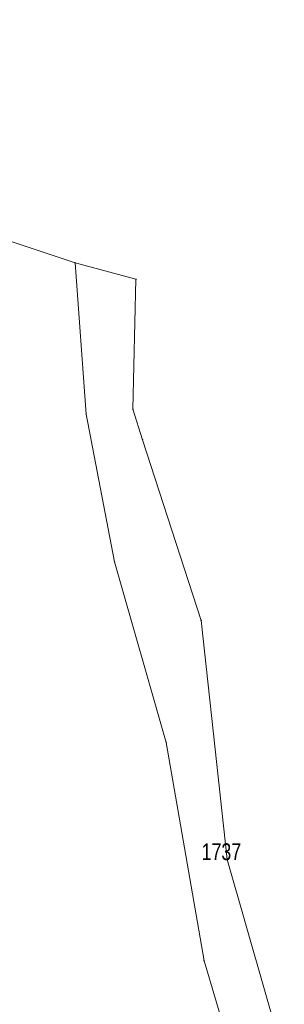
# Model space of a CAD drawing. Header units: metres. Extents: x 7423100 to 7431699, y 5527887 to 5533362.
# Tile 36 of 114: x 7427873 to 7427889, y 5530002 to 5530061. Entities that reach past the tile are written whole.
import ezdxf
from ezdxf.enums import TextEntityAlignment as Align

# ---------------------------------------------------------------- set-up
doc = ezdxf.new("R2010")
doc.units = ezdxf.units.M
doc.header["$MEASUREMENT"] = 0
doc.linetypes.add('219-500', pattern=[0])
doc.layers.get('0').update_dxf_attribs({"color": 2, "linetype": 'CONTINUOUS', "lineweight": 5})
for name, color, linetype in [('203-punkt graniczny', 7, 'CONTINUOUS'), ('211-numer działki ewidencyjnej', 7, 'CONTINUOUS'), ('218-kontur użytku gruntowego', 7, 'CONTINUOUS'), ('219-działka ewidencyjna', 7, 'CONTINUOUS')]:
    doc.layers.add(name, color=color, linetype=linetype)
doc.styles.get("Standard").update_dxf_attribs({"font": 'Working1250.shx', "width": 0.75})

# ---------------------------------------------------------------- blocks, each defined once
blk = doc.blocks.new('203')
at = {"linetype": 'Continuous', "lineweight": 0}
h = blk.add_hatch(color=0, dxfattribs=at)
edge = h.paths.add_edge_path()
edge.add_arc((0, 0), 0.045, 0, 360)

msp = doc.modelspace()

# ---------------------------------------------------------------- linework, layer by layer
at = {"layer": '218-kontur użytku gruntowego', "color": 3, "linetype": 'Continuous', "lineweight": 18, "flags": 128}
for points in [[(7427880.06, 5530045.1), (7427876.43, 5530046.08)], [(7427876.43, 5530046.08), (7427877.09, 5530037.09)], [(7427879.88, 5530037.37), (7427880.06, 5530045.1)], [(7427877.09, 5530037.09), (7427878.78, 5530028.3)], [(7427880.45, 5530035.56), (7427879.88, 5530037.37)], [(7427883.94, 5530024.82), (7427880.45, 5530035.56)], [(7427878.78, 5530028.3), (7427881.86, 5530017.56)], [(7427885.49, 5530010.59), (7427883.94, 5530024.82)], [(7427881.86, 5530017.56), (7427884.11, 5530004.58)], [(7427888.89, 5529998.77), (7427885.49, 5530010.59)], [(7427884.11, 5530004.58), (7427888.17, 5529990.91)]]:
    msp.add_lwpolyline(points, dxfattribs=at)
at = {"layer": '219-działka ewidencyjna', "color": 7, "linetype": '219-500', "lineweight": 18, "flags": 128}
for points in [[(7427876.43, 5530046.08), (7427833.09, 5530060.54)], [(7427876.43, 5530046.08), (7427877.09, 5530037.09)], [(7427880.06, 5530045.1), (7427876.43, 5530046.08)], [(7427880.06, 5530045.1), (7427879.88, 5530037.37)], [(7427877.09, 5530037.09), (7427878.78, 5530028.3)], [(7427879.88, 5530037.37), (7427880.45, 5530035.56)], [(7427880.45, 5530035.56), (7427883.94, 5530024.82)], [(7427878.78, 5530028.3), (7427881.86, 5530017.56)], [(7427883.94, 5530024.82), (7427885.49, 5530010.59)], [(7427881.86, 5530017.56), (7427884.11, 5530004.58)], [(7427885.49, 5530010.59), (7427888.89, 5529998.77)], [(7427884.11, 5530004.58), (7427888.17, 5529990.91)]]:
    msp.add_lwpolyline(points, dxfattribs=at)

# ---------------------------------------------------------------- block references
at = {"layer": '203-punkt graniczny', "color": 7, "linetype": 'Continuous', "lineweight": 18}
for p in [(7427876.43, 5530046.08), (7427880.06, 5530045.1), (7427877.09, 5530037.09), (7427879.88, 5530037.37), (7427880.45, 5530035.56), (7427878.78, 5530028.3), (7427883.94, 5530024.82), (7427881.86, 5530017.56), (7427885.49, 5530010.59), (7427884.11, 5530004.58)]:
    msp.add_blockref('203', p, dxfattribs=at)

# ---------------------------------------------------------------- texts
at = {"layer": '211-numer działki ewidencyjnej', "color": 7, "linetype": 'Continuous', "lineweight": 18, "width": 0.79}
msp.add_text('1737', height=1, dxfattribs=at).set_placement((7427883.97, 5530011.56), align=Align.TOP_LEFT)

doc.saveas('drawing.dxf')
